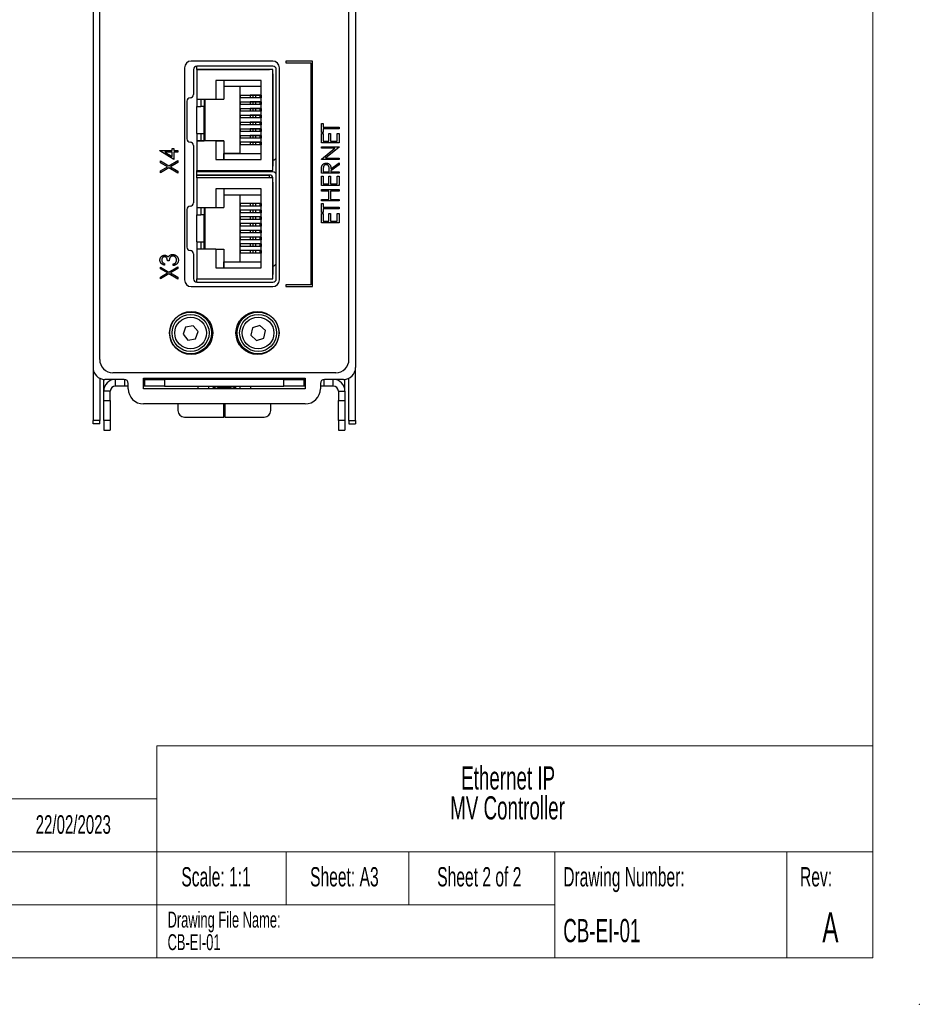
# Paper-space layout 'Sheet2' of a CAD drawing. Header units: millimetres. Extents: x 0 to 420, y 0 to 297.
# Tile 5 of 6: x 284 to 420, y 0 to 148. Entities that reach past the tile are written whole.
import ezdxf

# ---------------------------------------------------------------- set-up
doc = ezdxf.new("R2010")
doc.units = ezdxf.units.MM
doc.header["$PDSIZE"] = -1
doc.styles.add('SLDTEXTSTYLE0', font='TXT', dxfattribs={"width": 0.605})

# ---------------------------------------------------------------- blocks, each defined once
blk = doc.blocks.new('SW_NOTE_0_2')
at = {"color": 0, "linetype": 'Continuous', "lineweight": 0, "char_height": 3.5, "attachment_point": 2, "style": 'SLDTEXTSTYLE0'}
for s, insert in [('Ethernet IP', (9.84, 4.51)), ('MV Controller', (9.75, 0))]:
    blk.add_mtext(s, dxfattribs=dict(at, insert=insert))
blk = doc.blocks.new('SW_NOTE_0_3')
at = {"color": 0, "linetype": 'Continuous', "lineweight": 0, "char_height": 2.4, "attachment_point": 1, "style": 'SLDTEXTSTYLE0'}
for s, insert in [('Drawing File Name:', (0, 3.09)), ('CB-EI-01', (0, -0.31))]:
    blk.add_mtext(s, dxfattribs=dict(at, insert=insert))

psp = doc.layouts.new('Sheet2')

# ---------------------------------------------------------------- linework, layer by layer
at = {"color": 7, "linetype": 'Continuous', "lineweight": 18}
for p, q in [((413, 290), (413, 7)), ((305, 39), (413, 39)), ((305, 39), (305, 7)), ((245, 31), (305, 31)), ((245, 23), (413, 23)), ((324.5, 23), (324.5, 15)), ((343, 23), (343, 15)), ((365, 15), (365, 23)), ((400, 15), (400, 23)), ((245, 15), (365, 15)), ((365, 15), (365, 7)), ((400, 15), (400, 7)), ((7, 7), (413, 7))]:
    psp.add_line(p, q, dxfattribs=at)
at = {"color": 7, "linetype": 'Continuous', "lineweight": 25}
for p, q in [((296.37, 97.25), (296.37, 215.65)), ((333.97, 97.25), (333.97, 215.65)), ((295.37, 185.45), (295.37, 96.05)), ((334.97, 185.45), (334.97, 96.05)), ((309.17, 141.25), (309.17, 109.25)), ((322.47, 142.25), (310.17, 142.25)), ((311, 140.99), (311, 141.49)), ((322.51, 141.49), (311.01, 141.49)), ((323.47, 109.25), (323.47, 141.25)), ((324.47, 142.25), (324.47, 142)), ((328.47, 142.25), (324.47, 142.25)), ((324.47, 142), (328.22, 142)), ((328.22, 142), (328.22, 108.5)), ((328.47, 108.25), (328.47, 142.25)), ((310.51, 140.99), (310.51, 137.22)), ((322, 141), (311, 141)), ((311, 141), (322, 141)), ((311, 141), (312.2, 141)), ((311, 141), (312.2, 141)), ((311, 140.99), (311, 136.52)), ((322.5, 140.99), (311, 140.99)), ((311, 140.99), (311.5, 140.99)), ((311, 140.99), (311.5, 140.99)), ((322.5, 140.99), (311, 140.99)), ((311.5, 140.99), (311.5, 140.99)), ((312.2, 141), (312.2, 141)), ((322.07, 140.99), (322, 141)), ((322, 141), (322, 141)), ((322.07, 140.99), (322, 141)), ((322.5, 125.75), (322.5, 140.99)), ((322.5, 140.99), (322.5, 140.99)), ((322.5, 125.75), (322.5, 140.99)), ((322.5, 140.32), (322.5, 126.42)), ((322.5, 137.32), (322.5, 140.32)), ((322.5, 140.22), (322.5, 138.37)), ((322.5, 139.72), (322.5, 140.22)), ((322.5, 140.22), (322.5, 140.22)), ((322.5, 140.22), (322.5, 139.72)), ((322.5, 126.52), (322.5, 140.22)), ((322.5, 138.87), (322.5, 139.72)), ((322.5, 139.72), (322.5, 127.02)), ((323.01, 109.42), (323.01, 140.99)), ((320.75, 139.34), (313.9, 139.34)), ((313.9, 139.34), (313.9, 136.52)), ((313.9, 139.34), (313.9, 136.52)), ((315.09, 139.34), (315.09, 136.52)), ((315.09, 139.34), (315.09, 138.45)), ((315.09, 138.45), (315.09, 136.52)), ((315.09, 138.45), (320.75, 138.45)), ((317.55, 128.3), (317.55, 138.45)), ((320.75, 127.4), (320.75, 139.34)), ((322.5, 138.37), (322.5, 138.87)), ((322.5, 138.37), (322.5, 138.37)), ((317.55, 137.13), (319.15, 137.13)), ((317.55, 137.13), (317.55, 136.73)), ((319.05, 136.73), (317.55, 136.73)), ((319.05, 137.13), (319.05, 136.73)), ((319.16, 137.13), (319.05, 137.13)), ((319.06, 136.73), (319.05, 136.73)), ((319.46, 137.13), (319.06, 137.13)), ((319.06, 137.13), (319.06, 136.73)), ((319.46, 136.73), (319.06, 136.73)), ((319.15, 137.13), (320.15, 137.13)), ((319.15, 137.13), (319.75, 137.13)), ((319.16, 137.13), (319.7, 137.13)), ((319.53, 137.13), (319.45, 137.13)), ((319.46, 137.13), (319.86, 137.13)), ((319.85, 137.13), (319.46, 137.13)), ((319.46, 137.13), (319.46, 136.73)), ((319.85, 136.73), (319.46, 136.73)), ((320.07, 137.13), (319.53, 137.13)), ((320.55, 137.13), (319.85, 137.13)), ((319.85, 137.13), (319.85, 136.73)), ((320.55, 136.73), (319.85, 136.73)), ((319.86, 137.13), (320.05, 137.13)), ((320.05, 137.13), (320.75, 137.13)), ((320.75, 137.13), (320.55, 137.13)), ((320.55, 137.13), (320.55, 136.73)), ((320.75, 136.73), (320.55, 136.73)), ((320.75, 137.13), (320.75, 137.13)), ((320.75, 137.13), (320.75, 136.73)), ((320.75, 136.73), (320.75, 136.73)), ((322.5, 137.32), (322.5, 137.32)), ((322.5, 137.32), (322.5, 137.21)), ((322.5, 137.21), (322.5, 136.64)), ((322.5, 136.64), (322.5, 136.2)), ((309.51, 136.22), (309.51, 130.52)), ((311, 136.52), (313.9, 136.52)), ((311, 136.52), (311, 135.4)), ((311, 131.34), (311, 135.4)), ((311, 135.4), (311.65, 135.4)), ((311.65, 136.52), (311.65, 135.4)), ((312.15, 135.4), (311.65, 135.4)), ((312.15, 136.52), (312.15, 135.4)), ((312.15, 136.52), (312.15, 135.4)), ((312.15, 135.4), (312.15, 135.4)), ((312.15, 131.34), (312.15, 135.4)), ((312.15, 135.4), (312.15, 131.34)), ((312.25, 136.52), (312.25, 130.22)), ((313.9, 136.52), (313.9, 136.52)), ((313.9, 136.52), (315.09, 136.52)), ((315.09, 136.52), (315.09, 136.52)), ((317.55, 136.11), (319.15, 136.11)), ((317.55, 136.11), (317.55, 135.71)), ((319.05, 135.71), (317.55, 135.71)), ((319.05, 136.11), (319.05, 135.71)), ((319.16, 136.11), (319.05, 136.11)), ((319.06, 135.71), (319.05, 135.71)), ((319.46, 136.11), (319.06, 136.11)), ((319.06, 136.11), (319.06, 135.71)), ((319.46, 135.71), (319.06, 135.71)), ((319.15, 136.11), (320.15, 136.11)), ((319.15, 136.11), (319.75, 136.11)), ((319.16, 136.11), (319.7, 136.11)), ((319.53, 136.11), (319.45, 136.11)), ((319.46, 136.11), (319.86, 136.11)), ((319.85, 136.11), (319.46, 136.11)), ((319.46, 136.11), (319.46, 135.71)), ((319.85, 135.71), (319.46, 135.71)), ((320.07, 136.11), (319.53, 136.11)), ((320.55, 136.11), (319.85, 136.11)), ((319.85, 136.11), (319.85, 135.71)), ((320.55, 135.71), (319.85, 135.71)), ((319.86, 136.11), (320.05, 136.11)), ((320.05, 136.11), (320.75, 136.11)), ((320.75, 136.11), (320.55, 136.11)), ((320.55, 136.11), (320.55, 135.71)), ((320.75, 135.71), (320.55, 135.71)), ((320.75, 136.11), (320.75, 136.11)), ((320.75, 136.11), (320.75, 135.71)), ((320.75, 135.71), (320.75, 135.71)), ((322.5, 136.2), (322.5, 135.63)), ((322.5, 135.63), (322.5, 135.63)), ((322.5, 135.63), (322.5, 135.18)), ((322.5, 135.18), (322.5, 134.61)), ((317.55, 135.1), (319.15, 135.1)), ((317.55, 135.1), (317.55, 134.7)), ((319.05, 134.7), (317.55, 134.7)), ((317.55, 134.08), (319.15, 134.08)), ((317.55, 134.08), (317.55, 133.68)), ((319.05, 133.68), (317.55, 133.68)), ((319.05, 135.1), (319.05, 134.7)), ((319.16, 135.1), (319.05, 135.1)), ((319.06, 134.7), (319.05, 134.7)), ((319.05, 134.08), (319.05, 133.68)), ((319.16, 134.08), (319.05, 134.08)), ((319.06, 133.68), (319.05, 133.68)), ((319.46, 135.1), (319.06, 135.1)), ((319.06, 135.1), (319.06, 134.7)), ((319.46, 134.7), (319.06, 134.7)), ((319.46, 134.08), (319.06, 134.08)), ((319.06, 134.08), (319.06, 133.68)), ((319.46, 133.68), (319.06, 133.68)), ((319.15, 135.1), (320.15, 135.1)), ((319.15, 135.1), (319.75, 135.1)), ((319.15, 134.08), (320.15, 134.08)), ((319.15, 134.08), (319.75, 134.08)), ((319.16, 135.1), (319.7, 135.1)), ((319.16, 134.08), (319.7, 134.08)), ((319.53, 135.1), (319.45, 135.1)), ((319.53, 134.08), (319.45, 134.08)), ((319.46, 135.1), (319.86, 135.1)), ((319.85, 135.1), (319.46, 135.1)), ((319.46, 135.1), (319.46, 134.7)), ((319.85, 134.7), (319.46, 134.7)), ((319.46, 134.08), (319.86, 134.08)), ((319.85, 134.08), (319.46, 134.08)), ((319.46, 134.08), (319.46, 133.68)), ((319.85, 133.68), (319.46, 133.68)), ((320.07, 135.1), (319.53, 135.1)), ((320.07, 134.08), (319.53, 134.08)), ((320.55, 135.1), (319.85, 135.1)), ((319.85, 135.1), (319.85, 134.7)), ((320.55, 134.7), (319.85, 134.7)), ((320.55, 134.08), (319.85, 134.08)), ((319.85, 134.08), (319.85, 133.68)), ((320.55, 133.68), (319.85, 133.68)), ((319.86, 135.1), (320.05, 135.1)), ((319.86, 134.08), (320.05, 134.08)), ((320.05, 135.1), (320.75, 135.1)), ((320.05, 134.08), (320.75, 134.08)), ((320.75, 135.1), (320.55, 135.1)), ((320.55, 135.1), (320.55, 134.7)), ((320.75, 134.7), (320.55, 134.7)), ((320.75, 134.08), (320.55, 134.08)), ((320.55, 134.08), (320.55, 133.68)), ((320.75, 133.68), (320.55, 133.68)), ((320.75, 135.1), (320.75, 135.1)), ((320.75, 135.1), (320.75, 134.7)), ((320.75, 134.7), (320.75, 134.7)), ((320.75, 134.08), (320.75, 134.08)), ((320.75, 134.08), (320.75, 133.68)), ((320.75, 133.68), (320.75, 133.68)), ((322.5, 134.61), (322.5, 134.17)), ((322.5, 134.17), (322.5, 133.6)), ((317.55, 133.06), (319.15, 133.06)), ((317.55, 133.06), (317.55, 132.66)), ((319.05, 132.66), (317.55, 132.66)), ((319.05, 133.06), (319.05, 132.66)), ((319.16, 133.06), (319.05, 133.06)), ((319.06, 132.66), (319.05, 132.66)), ((319.46, 133.06), (319.06, 133.06)), ((319.06, 133.06), (319.06, 132.66)), ((319.46, 132.66), (319.06, 132.66)), ((319.15, 133.06), (320.15, 133.06)), ((319.15, 133.06), (319.75, 133.06)), ((319.16, 133.06), (319.7, 133.06)), ((319.53, 133.06), (319.45, 133.06)), ((319.46, 133.06), (319.86, 133.06)), ((319.85, 133.06), (319.46, 133.06)), ((319.46, 133.06), (319.46, 132.66)), ((319.85, 132.66), (319.46, 132.66)), ((320.07, 133.06), (319.53, 133.06)), ((320.55, 133.06), (319.85, 133.06)), ((319.85, 133.06), (319.85, 132.66)), ((320.55, 132.66), (319.85, 132.66)), ((319.86, 133.06), (320.05, 133.06)), ((320.05, 133.06), (320.75, 133.06)), ((320.75, 133.06), (320.55, 133.06)), ((320.55, 133.06), (320.55, 132.66)), ((320.75, 132.66), (320.55, 132.66)), ((320.75, 133.06), (320.75, 133.06)), ((320.75, 133.06), (320.75, 132.66)), ((320.75, 132.66), (320.75, 132.66)), ((322.5, 133.6), (322.5, 133.15)), ((322.5, 133.15), (322.5, 133.15)), ((322.5, 133.15), (322.5, 132.58)), ((322.5, 132.58), (322.5, 132.13)), ((329.83, 132.83), (330.1, 132.83)), ((329.83, 131.51), (329.83, 132.83)), ((330.1, 132.83), (330.1, 132.29)), ((330.1, 132.29), (332.47, 132.29)), ((332.47, 132.29), (332.47, 132.05)), ((311, 131.34), (311.65, 131.34)), ((311, 131.34), (311, 130.22)), ((311, 131.34), (312.15, 131.34)), ((311.65, 131.34), (311.65, 130.22)), ((311.65, 131.34), (312.15, 131.34)), ((312.15, 131.34), (312.15, 130.22)), ((312.15, 131.34), (312.15, 131.34)), ((312.15, 130.22), (312.15, 131.34)), ((317.55, 132.05), (319.15, 132.05)), ((317.55, 132.05), (317.55, 131.65)), ((319.05, 131.65), (317.55, 131.65)), ((317.55, 131.03), (319.15, 131.03)), ((317.55, 131.03), (317.55, 130.63)), ((319.05, 132.05), (319.05, 131.65)), ((319.16, 132.05), (319.05, 132.05)), ((319.06, 131.65), (319.05, 131.65)), ((319.05, 131.03), (319.05, 130.63)), ((319.16, 131.03), (319.05, 131.03)), ((319.46, 132.05), (319.06, 132.05)), ((319.06, 132.05), (319.06, 131.65)), ((319.46, 131.65), (319.06, 131.65)), ((319.46, 131.03), (319.06, 131.03)), ((319.06, 131.03), (319.06, 130.63)), ((319.15, 132.05), (320.15, 132.05)), ((319.15, 132.05), (319.75, 132.05)), ((319.15, 131.03), (320.15, 131.03)), ((319.15, 131.03), (319.75, 131.03)), ((319.16, 132.05), (319.7, 132.05)), ((319.16, 131.03), (319.7, 131.03)), ((319.53, 132.05), (319.45, 132.05)), ((319.53, 131.03), (319.45, 131.03)), ((319.46, 132.05), (319.86, 132.05)), ((319.85, 132.05), (319.46, 132.05)), ((319.46, 132.05), (319.46, 131.65)), ((319.85, 131.65), (319.46, 131.65)), ((319.46, 131.03), (319.86, 131.03)), ((319.85, 131.03), (319.46, 131.03)), ((319.46, 131.03), (319.46, 130.63)), ((320.07, 132.05), (319.53, 132.05)), ((320.07, 131.03), (319.53, 131.03)), ((320.55, 132.05), (319.85, 132.05)), ((319.85, 132.05), (319.85, 131.65)), ((320.55, 131.65), (319.85, 131.65)), ((320.55, 131.03), (319.85, 131.03)), ((319.85, 131.03), (319.85, 130.63)), ((319.86, 132.05), (320.05, 132.05)), ((319.86, 131.03), (320.05, 131.03)), ((320.05, 132.05), (320.75, 132.05)), ((320.05, 131.03), (320.75, 131.03)), ((320.75, 132.05), (320.55, 132.05)), ((320.55, 132.05), (320.55, 131.65)), ((320.75, 131.65), (320.55, 131.65)), ((320.75, 131.03), (320.55, 131.03)), ((320.55, 131.03), (320.55, 130.63)), ((320.75, 132.05), (320.75, 132.05)), ((320.75, 132.05), (320.75, 131.65)), ((320.75, 131.65), (320.75, 131.65)), ((320.75, 131.03), (320.75, 131.03)), ((320.75, 131.03), (320.75, 130.63)), ((322.5, 132.13), (322.5, 131.56)), ((322.5, 131.56), (322.5, 131.12)), ((322.5, 131.12), (322.5, 130.55)), ((330.1, 131.51), (329.83, 131.51)), ((329.83, 129.95), (329.83, 131.34)), ((329.83, 131.34), (330.1, 131.34)), ((332.47, 132.05), (330.1, 132.05)), ((330.1, 132.05), (330.1, 131.51)), ((330.1, 131.34), (330.1, 130.19)), ((330.91, 131.34), (331.18, 131.34)), ((330.91, 130.19), (330.91, 131.34)), ((331.18, 131.34), (331.18, 130.19)), ((332.2, 131.34), (332.47, 131.34)), ((332.2, 130.19), (332.2, 131.34)), ((332.47, 131.34), (332.47, 129.95)), ((310.51, 129.52), (310.51, 120.89)), ((311, 130.22), (311, 125.75)), ((313.9, 130.22), (311, 130.22)), ((311, 130.22), (311.65, 130.22)), ((311, 130.22), (312.15, 130.22)), ((312.15, 130.22), (311.65, 130.22)), ((312.15, 130.22), (312.15, 130.22)), ((312.15, 130.22), (312.15, 130.22)), ((315.09, 130.22), (312.15, 130.22)), ((313.9, 130.22), (313.9, 127.4)), ((313.9, 130.22), (313.9, 127.4)), ((313.9, 130.22), (313.9, 130.22)), ((313.9, 130.22), (315.09, 130.22)), ((315.09, 130.22), (315.09, 130.22)), ((315.09, 130.22), (315.09, 127.4)), ((315.09, 130.22), (315.09, 128.3)), ((319.05, 130.63), (317.55, 130.63)), ((319.15, 130.02), (317.55, 130.02)), ((317.55, 130.02), (317.55, 129.62)), ((319.05, 129.62), (317.55, 129.62)), ((319.06, 130.63), (319.05, 130.63)), ((319.05, 130.02), (319.05, 129.62)), ((319.16, 130.02), (319.05, 130.02)), ((319.06, 129.62), (319.05, 129.62)), ((319.46, 130.63), (319.06, 130.63)), ((319.46, 130.02), (319.06, 130.02)), ((319.06, 130.02), (319.06, 129.62)), ((319.46, 129.62), (319.06, 129.62)), ((319.15, 130.02), (319.75, 130.02)), ((319.15, 130.02), (320.15, 130.02)), ((319.16, 130.02), (319.7, 130.02)), ((319.53, 130.02), (319.45, 130.02)), ((319.85, 130.63), (319.46, 130.63)), ((319.85, 130.02), (319.46, 130.02)), ((319.46, 130.02), (319.86, 130.02)), ((319.46, 130.02), (319.46, 129.62)), ((319.85, 129.62), (319.46, 129.62)), ((320.07, 130.02), (319.53, 130.02)), ((320.55, 130.63), (319.85, 130.63)), ((320.55, 130.02), (319.85, 130.02)), ((319.85, 130.02), (319.85, 129.62)), ((320.55, 129.62), (319.85, 129.62)), ((319.86, 130.02), (320.05, 130.02)), ((320.05, 130.02), (320.75, 130.02)), ((320.75, 130.02), (320.55, 130.02)), ((320.55, 130.02), (320.55, 129.62)), ((320.75, 129.62), (320.55, 129.62)), ((320.75, 130.63), (320.75, 130.63)), ((320.75, 130.02), (320.75, 130.02)), ((320.75, 130.02), (320.75, 129.62)), ((320.75, 129.62), (320.75, 129.62)), ((322.5, 130.55), (322.5, 130.1)), ((322.5, 130.1), (322.5, 129.53)), ((322.5, 129.53), (322.5, 129.42)), ((322.5, 129.42), (322.5, 129.42)), ((322.5, 126.42), (322.5, 129.42)), ((332.47, 129.95), (329.83, 129.95)), ((329.83, 129.1), (329.83, 129.34)), ((329.83, 129.34), (332.47, 129.34)), ((330.1, 130.19), (330.91, 130.19)), ((332.47, 129.28), (330.45, 127.64)), ((331.18, 130.19), (332.2, 130.19)), ((332.47, 129.34), (332.47, 129.28)), ((305.46, 128.73), (305.46, 128.78)), ((305.46, 128.78), (307.29, 128.78)), ((307.56, 127.42), (305.46, 128.73)), ((307.29, 128.54), (306.22, 128.54)), ((306.22, 128.54), (307.29, 127.88)), ((307.29, 128.78), (307.29, 129.08)), ((307.29, 129.08), (307.56, 129.08)), ((307.29, 127.88), (307.29, 128.54)), ((307.56, 129.08), (307.56, 128.78)), ((307.56, 128.78), (308.17, 128.78)), ((308.17, 128.54), (307.56, 128.54)), ((307.56, 128.54), (307.56, 127.42)), ((308.17, 128.78), (308.17, 128.54)), ((315.09, 127.4), (315.09, 128.3)), ((317.55, 128.3), (315.09, 128.3)), ((315.09, 128.3), (320.75, 128.3)), ((317.55, 128.3), (320.75, 128.3)), ((322.5, 128.37), (322.5, 126.52)), ((322.5, 127.87), (322.5, 128.37)), ((322.5, 128.37), (322.5, 128.37)), ((322.5, 127.02), (322.5, 127.87)), ((331.86, 129.1), (329.83, 129.1)), ((329.83, 127.46), (331.86, 129.1)), ((305.53, 126.92), (305.53, 127.2)), ((305.53, 127.2), (306.82, 126.44)), ((306.58, 126.3), (305.53, 126.92)), ((305.53, 125.68), (306.58, 126.3)), ((306.82, 126.44), (308.17, 127.24)), ((308.17, 126.96), (307.06, 126.3)), ((307.06, 126.3), (308.17, 125.65)), ((308.17, 127.24), (308.17, 126.96)), ((313.9, 127.4), (320.75, 127.4)), ((313.9, 127.4), (313.9, 127.4)), ((313.9, 127.4), (315.09, 127.4)), ((315.09, 127.4), (315.09, 127.4)), ((315.09, 127.4), (320.75, 127.4)), ((322.5, 127.3), (322.51, 127.3)), ((322.5, 126.52), (322.5, 127.02)), ((322.5, 127.02), (322.5, 126.52)), ((322.5, 126.52), (322.5, 126.52)), ((329.83, 127.41), (329.83, 127.46)), ((332.47, 127.41), (329.83, 127.41)), ((330.45, 127.64), (332.47, 127.64)), ((331.25, 126.02), (332.47, 126.9)), ((332.47, 126.6), (331.25, 125.72)), ((332.47, 127.64), (332.47, 127.41)), ((332.47, 126.9), (332.47, 126.6)), ((306.82, 126.16), (305.53, 125.4)), ((305.53, 125.4), (305.53, 125.68)), ((308.17, 125.37), (306.82, 126.16)), ((308.17, 125.65), (308.17, 125.37)), ((311, 124.66), (311, 125.75)), ((311, 125.75), (322.5, 125.75)), ((322, 125.06), (311, 125.06)), ((311, 125.06), (322, 125.06)), ((311, 125.06), (312.2, 125.06)), ((311, 125.06), (312.2, 125.06)), ((322.51, 125.56), (311.01, 125.56)), ((312.2, 125.06), (312.2, 125.06)), ((322, 125.06), (322, 125.06)), ((322.45, 124.78), (322.45, 124.78)), ((322.5, 125.75), (322.5, 125.75)), ((329.83, 125.34), (329.83, 125.82)), ((332.47, 125.34), (329.83, 125.34)), ((329.83, 124.9), (330.1, 124.9)), ((329.83, 123.5), (329.83, 124.9)), ((330.1, 126.01), (330.1, 125.57)), ((330.1, 125.57), (330.98, 125.57)), ((330.1, 124.9), (330.1, 123.74)), ((330.91, 123.74), (330.91, 124.9)), ((330.91, 124.9), (331.18, 124.9)), ((330.98, 125.57), (330.98, 126)), ((331.18, 124.9), (331.18, 123.74)), ((331.25, 125.72), (331.25, 125.57)), ((331.25, 125.57), (332.47, 125.57)), ((332.2, 124.9), (332.47, 124.9)), ((332.2, 123.74), (332.2, 124.9)), ((332.47, 125.57), (332.47, 125.34)), ((332.47, 124.9), (332.47, 123.5)), ((311, 124.66), (311, 120.19)), ((322.5, 124.66), (311, 124.66)), ((322.5, 109.42), (322.5, 124.66)), ((322.5, 124.66), (322.5, 124.66)), ((322.5, 109.42), (322.5, 124.66)), ((322.5, 123.99), (322.5, 110.09)), ((322.5, 120.99), (322.5, 123.99)), ((322.5, 123.89), (322.5, 122.04)), ((322.5, 123.39), (322.5, 123.89)), ((322.5, 123.89), (322.5, 123.89)), ((322.5, 123.89), (322.5, 123.39)), ((322.5, 110.19), (322.5, 123.89)), ((322.5, 122.54), (322.5, 123.39)), ((322.5, 123.39), (322.5, 110.69)), ((332.47, 123.5), (329.83, 123.5)), ((330.1, 123.74), (330.91, 123.74)), ((331.18, 123.74), (332.2, 123.74)), ((320.75, 123.01), (313.9, 123.01)), ((313.9, 123.01), (313.9, 120.19)), ((313.9, 123.01), (313.9, 120.19)), ((313.9, 123.01), (313.9, 123.01)), ((315.09, 123.01), (315.09, 122.11)), ((315.09, 123.01), (315.09, 120.19)), ((315.09, 122.11), (315.09, 120.19)), ((315.09, 122.11), (320.75, 122.11)), ((317.55, 111.96), (317.55, 122.11)), ((320.75, 111.07), (320.75, 123.01)), ((322.5, 122.04), (322.5, 122.54)), ((322.5, 122.04), (322.5, 122.04)), ((329.83, 122.89), (332.47, 122.89)), ((329.83, 122.66), (329.83, 122.89)), ((330.91, 122.66), (329.83, 122.66)), ((330.91, 121.4), (330.91, 122.66)), ((332.47, 122.66), (331.18, 122.66)), ((331.18, 122.66), (331.18, 121.4)), ((332.47, 122.89), (332.47, 122.66)), ((317.55, 120.79), (317.55, 120.39)), ((319.05, 120.79), (317.55, 120.79)), ((319.05, 120.39), (317.55, 120.39)), ((319.05, 120.79), (319.05, 120.39)), ((319.06, 120.79), (319.05, 120.79)), ((319.06, 120.39), (319.05, 120.39)), ((319.06, 120.79), (319.06, 120.39)), ((319.46, 120.79), (319.06, 120.79)), ((319.46, 120.39), (319.06, 120.39)), ((319.46, 120.79), (319.46, 120.39)), ((319.85, 120.79), (319.46, 120.79)), ((319.85, 120.39), (319.46, 120.39)), ((319.85, 120.79), (319.85, 120.39)), ((320.55, 120.79), (319.85, 120.79)), ((320.55, 120.39), (319.85, 120.39)), ((320.55, 120.79), (320.55, 120.39)), ((320.75, 120.79), (320.55, 120.79)), ((320.75, 120.39), (320.55, 120.39)), ((320.75, 120.79), (320.75, 120.39)), ((320.75, 120.79), (320.75, 120.79)), ((320.75, 120.39), (320.75, 120.39)), ((322.5, 120.99), (322.5, 120.99)), ((322.5, 120.99), (322.5, 120.88)), ((322.5, 120.88), (322.5, 120.31)), ((322.5, 120.31), (322.5, 119.86)), ((329.83, 121.16), (329.83, 121.4)), ((329.83, 121.4), (330.91, 121.4)), ((332.47, 121.16), (329.83, 121.16)), ((329.83, 120.76), (330.1, 120.76)), ((329.83, 119.43), (329.83, 120.76)), ((330.1, 120.76), (330.1, 120.21)), ((331.18, 121.4), (332.47, 121.4)), ((332.47, 121.4), (332.47, 121.16)), ((309.51, 119.89), (309.51, 114.19)), ((311, 120.19), (313.9, 120.19)), ((311, 120.19), (311, 119.07)), ((311, 115.01), (311, 119.07)), ((311, 119.07), (311.65, 119.07)), ((311.65, 120.19), (311.65, 119.07)), ((312.15, 119.07), (311.65, 119.07)), ((312.15, 120.19), (312.15, 119.07)), ((312.15, 120.19), (312.15, 119.07)), ((312.15, 119.07), (312.15, 119.07)), ((312.15, 115.01), (312.15, 119.07)), ((312.15, 119.07), (312.15, 115.01)), ((312.25, 120.19), (312.25, 113.89)), ((313.9, 120.19), (313.9, 120.19)), ((313.9, 120.19), (315.09, 120.19)), ((315.09, 120.19), (315.09, 120.19)), ((317.55, 119.78), (317.55, 119.38)), ((319.05, 119.78), (317.55, 119.78)), ((319.05, 119.38), (317.55, 119.38)), ((319.05, 119.78), (319.05, 119.38)), ((319.06, 119.78), (319.05, 119.78)), ((319.06, 119.38), (319.05, 119.38)), ((319.06, 119.78), (319.06, 119.38)), ((319.46, 119.78), (319.06, 119.78)), ((319.46, 119.38), (319.06, 119.38)), ((319.46, 119.78), (319.46, 119.38)), ((319.85, 119.78), (319.46, 119.78)), ((319.85, 119.38), (319.46, 119.38)), ((319.85, 119.78), (319.85, 119.38)), ((320.55, 119.78), (319.85, 119.78)), ((320.55, 119.38), (319.85, 119.38)), ((320.55, 119.78), (320.55, 119.38)), ((320.75, 119.78), (320.55, 119.78)), ((320.75, 119.38), (320.55, 119.38)), ((320.75, 119.78), (320.75, 119.38)), ((320.75, 119.78), (320.75, 119.78)), ((320.75, 119.38), (320.75, 119.38)), ((322.5, 119.86), (322.5, 119.29)), ((322.5, 119.29), (322.5, 118.85)), ((322.5, 118.85), (322.5, 118.28)), ((330.1, 119.43), (329.83, 119.43)), ((329.83, 117.87), (329.83, 119.26)), ((329.83, 119.26), (330.1, 119.26)), ((330.1, 120.21), (332.47, 120.21)), ((330.1, 119.98), (330.1, 119.43)), ((332.47, 119.98), (330.1, 119.98)), ((330.1, 119.26), (330.1, 118.11)), ((330.91, 118.11), (330.91, 119.26)), ((330.91, 119.26), (331.18, 119.26)), ((331.18, 119.26), (331.18, 118.11)), ((332.2, 118.11), (332.2, 119.26)), ((332.2, 119.26), (332.47, 119.26)), ((332.47, 120.21), (332.47, 119.98)), ((332.47, 119.26), (332.47, 117.87)), ((317.55, 118.76), (317.55, 118.36)), ((319.05, 118.76), (317.55, 118.76)), ((319.05, 118.36), (317.55, 118.36)), ((317.55, 117.75), (317.55, 117.35)), ((319.05, 117.75), (317.55, 117.75)), ((319.05, 117.35), (317.55, 117.35)), ((319.05, 118.76), (319.05, 118.36)), ((319.06, 118.76), (319.05, 118.76)), ((319.06, 118.36), (319.05, 118.36)), ((319.05, 117.75), (319.05, 117.35)), ((319.06, 117.75), (319.05, 117.75)), ((319.06, 117.35), (319.05, 117.35)), ((319.06, 118.76), (319.06, 118.36)), ((319.46, 118.76), (319.06, 118.76)), ((319.46, 118.36), (319.06, 118.36)), ((319.06, 117.75), (319.06, 117.35)), ((319.46, 117.75), (319.06, 117.75)), ((319.46, 117.35), (319.06, 117.35)), ((319.46, 118.76), (319.46, 118.36)), ((319.85, 118.76), (319.46, 118.76)), ((319.85, 118.36), (319.46, 118.36)), ((319.46, 117.75), (319.46, 117.35)), ((319.85, 117.75), (319.46, 117.75)), ((319.85, 117.35), (319.46, 117.35)), ((319.85, 118.76), (319.85, 118.36)), ((320.55, 118.76), (319.85, 118.76)), ((320.55, 118.36), (319.85, 118.36)), ((319.85, 117.75), (319.85, 117.35)), ((320.55, 117.75), (319.85, 117.75)), ((320.55, 117.35), (319.85, 117.35)), ((320.55, 118.76), (320.55, 118.36)), ((320.75, 118.76), (320.55, 118.76)), ((320.75, 118.36), (320.55, 118.36)), ((320.55, 117.75), (320.55, 117.35)), ((320.75, 117.75), (320.55, 117.75)), ((320.75, 117.35), (320.55, 117.35)), ((320.75, 118.76), (320.75, 118.36)), ((320.75, 118.76), (320.75, 118.76)), ((320.75, 118.36), (320.75, 118.36)), ((320.75, 117.75), (320.75, 117.35)), ((320.75, 117.75), (320.75, 117.75)), ((320.75, 117.35), (320.75, 117.35)), ((322.5, 118.28), (322.5, 117.83)), ((322.5, 117.83), (322.5, 117.26)), ((332.47, 117.87), (329.83, 117.87)), ((330.1, 118.11), (330.91, 118.11)), ((331.18, 118.11), (332.2, 118.11)), ((317.55, 116.73), (317.55, 116.33)), ((319.05, 116.73), (317.55, 116.73)), ((319.05, 116.33), (317.55, 116.33)), ((319.05, 116.73), (319.05, 116.33)), ((319.06, 116.73), (319.05, 116.73)), ((319.06, 116.33), (319.05, 116.33)), ((319.06, 116.73), (319.06, 116.33)), ((319.46, 116.73), (319.06, 116.73)), ((319.46, 116.33), (319.06, 116.33)), ((319.46, 116.73), (319.46, 116.33)), ((319.85, 116.73), (319.46, 116.73)), ((319.85, 116.33), (319.46, 116.33)), ((319.85, 116.73), (319.85, 116.33)), ((320.55, 116.73), (319.85, 116.73)), ((320.55, 116.33), (319.85, 116.33)), ((320.55, 116.73), (320.55, 116.33)), ((320.75, 116.73), (320.55, 116.73)), ((320.75, 116.33), (320.55, 116.33)), ((320.75, 116.73), (320.75, 116.33)), ((320.75, 116.73), (320.75, 116.73)), ((320.75, 116.33), (320.75, 116.33)), ((322.5, 117.26), (322.5, 116.81)), ((322.5, 116.81), (322.5, 116.24)), ((322.5, 116.24), (322.5, 115.8)), ((311, 115.01), (311.65, 115.01)), ((311, 115.01), (311, 113.89)), ((311.65, 115.01), (311.65, 113.89)), ((311.65, 115.01), (312.15, 115.01)), ((312.15, 115.01), (312.15, 113.89)), ((312.15, 113.89), (312.15, 115.01)), ((312.15, 115.01), (312.15, 115.01)), ((317.55, 115.71), (317.55, 115.31)), ((319.05, 115.71), (317.55, 115.71)), ((319.05, 115.31), (317.55, 115.31)), ((317.55, 114.7), (317.55, 114.3)), ((319.05, 114.7), (317.55, 114.7)), ((319.05, 115.71), (319.05, 115.31)), ((319.06, 115.71), (319.05, 115.71)), ((319.06, 115.31), (319.05, 115.31)), ((319.05, 114.7), (319.05, 114.3)), ((319.06, 114.7), (319.05, 114.7)), ((319.06, 115.71), (319.06, 115.31)), ((319.46, 115.71), (319.06, 115.71)), ((319.46, 115.31), (319.06, 115.31)), ((319.06, 114.7), (319.06, 114.3)), ((319.46, 114.7), (319.06, 114.7)), ((319.46, 115.71), (319.46, 115.31)), ((319.85, 115.71), (319.46, 115.71)), ((319.85, 115.31), (319.46, 115.31)), ((319.46, 114.7), (319.46, 114.3)), ((319.85, 114.7), (319.46, 114.7)), ((319.85, 115.71), (319.85, 115.31)), ((320.55, 115.71), (319.85, 115.71)), ((320.55, 115.31), (319.85, 115.31)), ((319.85, 114.7), (319.85, 114.3)), ((320.55, 114.7), (319.85, 114.7)), ((320.55, 115.71), (320.55, 115.31)), ((320.75, 115.71), (320.55, 115.71)), ((320.75, 115.31), (320.55, 115.31)), ((320.55, 114.7), (320.55, 114.3)), ((320.75, 114.7), (320.55, 114.7)), ((320.75, 115.71), (320.75, 115.31)), ((320.75, 115.71), (320.75, 115.71)), ((320.75, 115.31), (320.75, 115.31)), ((320.75, 114.7), (320.75, 114.3)), ((320.75, 114.7), (320.75, 114.7)), ((322.5, 115.8), (322.5, 115.23)), ((322.5, 115.23), (322.5, 114.78)), ((322.5, 114.78), (322.5, 114.21)), ((310.51, 113.19), (310.51, 109.42)), ((311, 113.89), (311, 109.42)), ((313.9, 113.89), (311, 113.89)), ((313.9, 113.89), (313.9, 111.07)), ((313.9, 113.89), (313.9, 111.07)), ((313.9, 113.89), (313.9, 113.89)), ((313.9, 113.89), (315.09, 113.89)), ((315.09, 113.89), (315.09, 111.07)), ((315.09, 113.89), (315.09, 111.96)), ((315.09, 113.89), (315.09, 113.89)), ((319.05, 114.3), (317.55, 114.3)), ((317.55, 113.68), (317.55, 113.28)), ((319.05, 113.68), (317.55, 113.68)), ((319.05, 113.28), (317.55, 113.28)), ((319.06, 114.3), (319.05, 114.3)), ((319.05, 113.68), (319.05, 113.28)), ((319.06, 113.68), (319.05, 113.68)), ((319.06, 113.28), (319.05, 113.28)), ((319.46, 114.3), (319.06, 114.3)), ((319.06, 113.68), (319.06, 113.28)), ((319.46, 113.68), (319.06, 113.68)), ((319.46, 113.28), (319.06, 113.28)), ((319.85, 114.3), (319.46, 114.3)), ((319.46, 113.68), (319.46, 113.28)), ((319.85, 113.68), (319.46, 113.68)), ((319.85, 113.28), (319.46, 113.28)), ((320.55, 114.3), (319.85, 114.3)), ((319.85, 113.68), (319.85, 113.28)), ((320.55, 113.68), (319.85, 113.68)), ((320.55, 113.28), (319.85, 113.28)), ((320.75, 114.3), (320.55, 114.3)), ((320.55, 113.68), (320.55, 113.28)), ((320.75, 113.68), (320.55, 113.68)), ((320.75, 113.28), (320.55, 113.28)), ((320.75, 114.3), (320.75, 114.3)), ((320.75, 113.68), (320.75, 113.28)), ((320.75, 113.68), (320.75, 113.68)), ((320.75, 113.28), (320.75, 113.28)), ((322.5, 114.21), (322.5, 113.77)), ((322.5, 113.77), (322.5, 113.2)), ((322.5, 113.2), (322.5, 113.09)), ((322.5, 113.09), (322.5, 113.09)), ((322.5, 110.09), (322.5, 113.09)), ((306.14, 111.73), (306.14, 111.49)), ((306.85, 112.13), (306.58, 112.13)), ((307.46, 111.42), (307.46, 111.66)), ((315.09, 111.07), (315.09, 111.96)), ((315.09, 111.96), (320.75, 111.96)), ((322.5, 112.04), (322.5, 110.19)), ((322.5, 111.54), (322.5, 112.04)), ((322.5, 112.04), (322.5, 112.04)), ((322.5, 110.69), (322.5, 111.54)), ((305.53, 110.92), (305.53, 111.2)), ((305.53, 111.2), (306.82, 110.44)), ((306.58, 110.3), (305.53, 110.92)), ((305.53, 109.68), (306.58, 110.3)), ((306.82, 110.16), (305.53, 109.4)), ((306.82, 110.44), (308.17, 111.24)), ((308.17, 109.37), (306.82, 110.16)), ((308.17, 110.96), (307.06, 110.3)), ((307.06, 110.3), (308.17, 109.65)), ((308.17, 111.24), (308.17, 110.96)), ((313.9, 111.07), (320.75, 111.07)), ((313.9, 111.07), (313.9, 111.07)), ((322.5, 111.36), (322.51, 111.36)), ((322.5, 110.19), (322.5, 110.69)), ((322.5, 110.69), (322.5, 110.19)), ((322.5, 110.19), (322.5, 110.19)), ((305.53, 109.4), (305.53, 109.68)), ((308.17, 109.65), (308.17, 109.37)), ((311, 108.92), (311, 109.42)), ((311, 109.42), (322.5, 109.42)), ((311.01, 108.92), (322.51, 108.92)), ((322.5, 109.42), (322.5, 109.42)), ((324.47, 108.5), (324.47, 108.25)), ((328.22, 108.5), (324.47, 108.5)), ((310.17, 108.25), (322.47, 108.25)), ((324.47, 108.25), (328.47, 108.25)), ((309.33, 102.14), (308.94, 101.05)), ((308.94, 101.05), (309.68, 100.17)), ((310.47, 102.34), (309.33, 102.14)), ((311.21, 101.45), (310.47, 102.34)), ((310.82, 100.37), (311.21, 101.45)), ((319.42, 102.03), (319.17, 100.9)), ((320.52, 102.38), (319.42, 102.03)), ((321.37, 101.6), (320.52, 102.38)), ((321.12, 100.47), (321.37, 101.6)), ((309.68, 100.17), (310.82, 100.37)), ((319.17, 100.9), (320.02, 100.12)), ((320.02, 100.12), (321.12, 100.47)), ((295.38, 95.93), (295.38, 88.05)), ((331.97, 95.25), (298.37, 95.25)), ((334.97, 88.05), (334.97, 95.93)), ((296.38, 94.44), (296.38, 88.05)), ((296.97, 94.25), (297.17, 94.25)), ((296.97, 92.45), (296.97, 94.25)), ((300.07, 94.25), (297.17, 94.25)), ((297.97, 94.06), (297.97, 94.25)), ((298.77, 93.25), (298.77, 94.25)), ((300.67, 92.85), (300.67, 93.65)), ((302.97, 94.45), (327.37, 94.45)), ((302.97, 92.85), (302.97, 94.45)), ((303.17, 94.25), (302.97, 94.25)), ((303.17, 93.25), (303.17, 94.25)), ((303.17, 94.25), (306.17, 94.25)), ((304.08, 94.45), (304.08, 94.25)), ((305.08, 94.25), (305.08, 94.45)), ((306.17, 94.25), (306.17, 93.25)), ((324.17, 94.25), (306.17, 94.25)), ((315.08, 94.45), (315.08, 94.25)), ((315.27, 94.25), (315.27, 94.45)), ((324.17, 93.25), (324.17, 94.25)), ((324.17, 94.25), (327.17, 94.25)), ((325.27, 94.45), (325.27, 94.25)), ((326.27, 94.45), (326.27, 94.25)), ((327.17, 94.25), (327.17, 93.25)), ((327.17, 94.25), (327.37, 94.25)), ((327.37, 94.45), (327.37, 92.85)), ((329.67, 93.65), (329.67, 92.85)), ((333.17, 94.25), (330.27, 94.25)), ((331.57, 93.25), (331.57, 94.25)), ((332.37, 94.06), (332.37, 94.25)), ((333.17, 94.25), (333.37, 94.25)), ((333.37, 92.45), (333.37, 94.25)), ((333.97, 88.05), (333.97, 94.44)), ((297.97, 92.45), (296.97, 92.45)), ((296.97, 91.05), (296.97, 92.45)), ((297.97, 91.05), (297.97, 92.45)), ((300.17, 93.25), (298.77, 93.25)), ((300.67, 93.25), (300.17, 93.25)), ((303.17, 93.25), (302.97, 93.25)), ((327.37, 92.85), (302.97, 92.85)), ((306.17, 93.25), (303.17, 93.25)), ((306.17, 93.25), (324.17, 93.25)), ((311.17, 93.25), (311.17, 92.85)), ((313.62, 93.09), (313.62, 93.25)), ((315.08, 92.96), (314.12, 92.96)), ((315.08, 93.25), (315.08, 92.96)), ((315.08, 92.85), (315.08, 92.96)), ((315.27, 92.96), (315.27, 93.25)), ((316.22, 92.96), (315.27, 92.96)), ((315.27, 92.96), (315.27, 92.85)), ((316.72, 93.25), (316.72, 93.09)), ((319.17, 92.85), (319.17, 93.25)), ((327.17, 93.25), (324.17, 93.25)), ((327.37, 93.25), (327.17, 93.25)), ((330.17, 93.25), (329.67, 93.25)), ((331.57, 93.25), (330.17, 93.25)), ((332.37, 92.45), (333.37, 92.45)), ((332.37, 92.45), (332.37, 91.05)), ((333.37, 92.45), (333.37, 91.05)), ((296.97, 91.05), (297.97, 91.05)), ((296.97, 88.06), (296.97, 91.05)), ((297.97, 91.05), (297.97, 88.06)), ((332.37, 91.05), (333.37, 91.05)), ((332.37, 88.06), (332.37, 91.05)), ((333.37, 91.05), (333.37, 88.06)), ((327.37, 90.55), (302.97, 90.55)), ((308.17, 90.55), (308.17, 89.55)), ((315.08, 88.55), (315.08, 90.55)), ((315.27, 90.55), (315.27, 88.55)), ((322.17, 89.55), (322.17, 90.55)), ((296.38, 88.05), (295.38, 88.05)), ((295.38, 87.55), (295.38, 88.05)), ((296.38, 87.55), (296.38, 88.05)), ((297.97, 88.06), (296.97, 88.06)), ((296.97, 88.06), (296.97, 86.58)), ((297.97, 88.06), (297.97, 86.58)), ((309.17, 88.55), (315.08, 88.55)), ((315.27, 88.55), (321.17, 88.55)), ((333.37, 88.06), (332.37, 88.06)), ((332.37, 88.06), (332.37, 86.58)), ((333.37, 88.06), (333.37, 86.58)), ((333.97, 88.05), (334.97, 88.05)), ((333.97, 88.05), (333.97, 87.55)), ((334.97, 88.05), (334.97, 87.55)), ((296.38, 87.55), (295.38, 87.55)), ((296.97, 86.58), (297.97, 86.58)), ((296.97, 86.58), (297.97, 86.58)), ((296.97, 86.58), (296.97, 86.58)), ((297.97, 86.58), (297.97, 86.58)), ((332.37, 86.58), (333.37, 86.58)), ((332.37, 86.58), (333.37, 86.58)), ((332.37, 86.58), (332.37, 86.58)), ((333.37, 86.58), (333.37, 86.58)), ((333.97, 87.55), (334.97, 87.55))]:
    psp.add_line(p, q, dxfattribs=at)
at = {"color": 8, "linetype": 'Continuous', "lineweight": 25}
for p, q in [((322, 140.99), (322, 141)), ((322, 124.66), (322, 125.06)), ((300.17, 93.25), (300.17, 94.24)), ((303.58, 94.45), (303.58, 94.25)), ((326.77, 94.45), (326.77, 94.25)), ((330.17, 94.24), (330.17, 93.25))]:
    psp.add_line(p, q, dxfattribs=at)
at = {"color": 7, "linetype": 'Continuous', "lineweight": 25, "flags": 128}
psp.add_lwpolyline([(320.75, 130.63), (320.74, 130.63), (320.72, 130.63), (320.7, 130.63), (320.68, 130.63), (320.65, 130.63), (320.62, 130.63), (320.59, 130.63), (320.55, 130.63)], dxfattribs=at)
at = {"color": 7, "linetype": 'Continuous', "lineweight": 25}
for centre, radius in [((310.17, 101.25), 3.25), ((310.08, 101.25), 3.15), ((310.08, 101.25), 2.79), ((320.17, 101.25), 3.25), ((320.26, 101.25), 3.15), ((320.27, 101.25), 2.79), ((310.08, 101.25), 2.39), ((320.27, 101.25), 2.39)]:
    psp.add_circle(centre, radius, dxfattribs=at)
for centre, radius, start, end in [((310.17, 141.25), 1, 90, 180), ((311.01, 140.99), 0.5, 90, 180), ((322.47, 141.25), 1, 360, 90), ((322.51, 140.99), 0.5, 0, 90), ((310.01, 136.22), 0.5, 90, 180), ((310.01, 137.22), 0.5, 270, 0), ((310.01, 130.52), 0.5, 180, 270), ((310.01, 129.52), 0.5, 0, 90), ((322.51, 127.8), 0.5, 270, 0), ((322, 124.56), 0.5, 10.9615, 90), ((322, 124.56), 0.5, 26.5651, 90), ((322.51, 125.06), 0.5, 0, 90), ((310.01, 119.89), 0.5, 90, 180), ((310.01, 120.89), 0.5, 270, 0), ((310.01, 114.19), 0.5, 180, 270), ((310.01, 113.19), 0.5, 0, 90), ((322.51, 111.86), 0.5, 270, 0), ((310.17, 109.25), 1, 180, 270), ((311.01, 109.42), 0.5, 180, 270), ((322.47, 109.25), 1, 270, 0), ((322.51, 109.42), 0.5, 270, 0), ((298.37, 97.25), 2, 180, 270), ((331.97, 97.25), 2, 270, 0), ((297.17, 96.05), 1.8, 180, 270), ((333.17, 96.05), 1.8, 270, 0), ((298.77, 92.45), 1.8, 90, 180), ((300.07, 93.65), 0.6, 0, 90), ((330.27, 93.65), 0.6, 90, 180), ((331.57, 92.45), 1.8, 0, 90), ((298.77, 92.45), 0.8, 90, 180), ((302.97, 92.85), 2.3, 180, 270), ((314.01, 93.54), 0.592, 229.6093, 281.3691), ((316.34, 93.54), 0.592, 258.6309, 310.3907), ((327.37, 92.85), 2.3, 270, 0), ((331.57, 92.45), 0.8, 0, 90), ((309.17, 89.55), 1, 180, 270), ((321.17, 89.55), 1, 270, 0)]:
    psp.add_arc(centre, radius, start, end, dxfattribs=at)
for points, knots in [([(329.83, 125.82), (329.83, 125.85), (329.83, 125.92), (329.83, 126.01), (329.83, 126.09), (329.83, 126.16), (329.84, 126.23), (329.85, 126.28), (329.85, 126.33), (329.86, 126.36), (329.86, 126.37)], [0, 0, 0, 0, 0.176242, 0.33814, 0.484799, 0.617149, 0.734395, 0.837422, 0.92561, 1, 1, 1, 1]), ([(329.86, 126.37), (329.87, 126.39), (329.88, 126.43), (329.9, 126.48), (329.92, 126.53), (329.95, 126.57), (329.98, 126.61), (330.01, 126.65), (330.05, 126.69), (330.1, 126.73), (330.14, 126.76), (330.19, 126.79), (330.24, 126.81), (330.29, 126.83), (330.35, 126.84), (330.41, 126.86), (330.47, 126.86), (330.51, 126.86), (330.53, 126.86)], [0, 0, 0, 0, 0.061387, 0.121495, 0.181089, 0.240038, 0.298644, 0.35799, 0.418441, 0.480043, 0.541867, 0.604173, 0.666682, 0.729899, 0.794538, 0.860455, 0.929211, 1, 1, 1, 1]), ([(330.53, 126.63), (330.51, 126.62), (330.47, 126.62), (330.41, 126.61), (330.35, 126.59), (330.3, 126.56), (330.25, 126.52), (330.2, 126.48), (330.17, 126.43), (330.15, 126.39), (330.13, 126.35), (330.12, 126.31), (330.12, 126.27), (330.11, 126.23), (330.1, 126.18), (330.1, 126.13), (330.1, 126.07), (330.1, 126.03), (330.1, 126.01)], [0, 0, 0, 0, 0.074206, 0.146692, 0.218332, 0.29067, 0.362618, 0.431553, 0.499554, 0.567987, 0.604677, 0.646293, 0.69288, 0.744014, 0.799888, 0.86174, 0.928424, 1, 1, 1, 1]), ([(330.53, 126.86), (330.57, 126.86), (330.64, 126.86), (330.74, 126.84), (330.83, 126.81), (330.92, 126.77), (330.99, 126.72), (331.06, 126.66), (331.12, 126.58), (331.16, 126.51), (331.19, 126.45), (331.2, 126.4), (331.22, 126.35), (331.23, 126.29), (331.24, 126.23), (331.25, 126.16), (331.25, 126.09), (331.25, 126.04), (331.25, 126.02)], [0, 0, 0, 0, 0.083484, 0.162613, 0.23918, 0.314494, 0.388385, 0.460717, 0.533791, 0.609022, 0.648239, 0.690365, 0.734562, 0.781635, 0.831635, 0.884694, 0.940506, 1, 1, 1, 1]), ([(330.98, 126), (330.98, 126.02), (330.98, 126.06), (330.98, 126.12), (330.98, 126.17), (330.97, 126.22), (330.97, 126.26), (330.96, 126.3), (330.95, 126.34), (330.93, 126.38), (330.91, 126.43), (330.87, 126.48), (330.83, 126.52), (330.78, 126.56), (330.72, 126.59), (330.66, 126.61), (330.6, 126.62), (330.56, 126.62), (330.53, 126.63)], [0, 0, 0, 0, 0.068884, 0.133004, 0.192369, 0.247684, 0.298447, 0.344783, 0.387444, 0.426058, 0.498477, 0.568226, 0.638295, 0.709239, 0.781676, 0.852765, 0.925523, 1, 1, 1, 1]), ([(305.46, 112.24), (305.46, 112.28), (305.46, 112.34), (305.48, 112.44), (305.51, 112.53), (305.55, 112.62), (305.6, 112.7), (305.66, 112.77), (305.73, 112.84), (305.81, 112.89), (305.89, 112.93), (305.97, 112.96), (306.06, 112.98), (306.12, 112.98), (306.15, 112.98)], [0, 0, 0, 0, 0.088152, 0.174818, 0.261298, 0.348501, 0.435009, 0.519029, 0.601423, 0.684099, 0.765985, 0.844847, 0.922235, 1, 1, 1, 1]), ([(306.15, 112.98), (306.17, 112.98), (306.23, 112.98), (306.31, 112.97), (306.38, 112.94), (306.46, 112.91), (306.52, 112.87), (306.58, 112.81), (306.64, 112.75), (306.67, 112.7), (306.69, 112.68)], [0, 0, 0, 0, 0.128961, 0.252356, 0.372719, 0.492297, 0.612547, 0.736291, 0.864891, 1, 1, 1, 1]), ([(306.69, 112.68), (306.7, 112.71), (306.73, 112.76), (306.78, 112.83), (306.85, 112.89), (306.89, 112.92), (306.92, 112.94)], [0, 0, 0, 0, 0.250334, 0.497098, 0.745903, 1, 1, 1, 1]), ([(306.92, 112.94), (306.93, 112.95), (306.97, 112.98), (307.02, 113), (307.08, 113.03), (307.14, 113.05), (307.2, 113.07), (307.26, 113.08), (307.32, 113.08), (307.36, 113.08), (307.39, 113.08)], [0, 0, 0, 0, 0.126046, 0.250947, 0.373622, 0.497176, 0.620273, 0.744382, 0.87147, 1, 1, 1, 1]), ([(307.39, 113.08), (307.42, 113.08), (307.5, 113.08), (307.61, 113.06), (307.71, 113.02), (307.82, 112.97), (307.91, 112.91), (308, 112.84), (308.07, 112.76), (308.13, 112.67), (308.18, 112.57), (308.21, 112.46), (308.24, 112.35), (308.24, 112.28), (308.24, 112.24)], [0, 0, 0, 0, 0.082872, 0.165142, 0.248491, 0.333462, 0.418329, 0.500365, 0.581906, 0.664008, 0.746485, 0.828958, 0.912783, 1, 1, 1, 1]), ([(306.14, 111.49), (306.11, 111.5), (306.06, 111.51), (305.98, 111.53), (305.91, 111.56), (305.85, 111.59), (305.79, 111.63), (305.73, 111.67), (305.68, 111.71), (305.63, 111.76), (305.59, 111.82), (305.56, 111.87), (305.53, 111.93), (305.5, 111.99), (305.48, 112.05), (305.47, 112.11), (305.46, 112.18), (305.46, 112.22), (305.46, 112.24)], [0, 0, 0, 0, 0.074282, 0.144875, 0.213158, 0.279066, 0.342788, 0.405011, 0.466609, 0.527393, 0.58752, 0.646103, 0.704302, 0.762167, 0.820014, 0.878488, 0.938507, 1, 1, 1, 1]), ([(306.15, 112.75), (306.13, 112.74), (306.1, 112.74), (306.06, 112.74), (306.02, 112.73), (305.99, 112.71), (305.95, 112.69), (305.92, 112.67), (305.88, 112.64), (305.85, 112.6), (305.82, 112.57), (305.8, 112.53), (305.78, 112.49), (305.76, 112.44), (305.75, 112.4), (305.74, 112.35), (305.73, 112.3), (305.73, 112.26), (305.73, 112.25)], [0, 0, 0, 0, 0.057394, 0.114053, 0.169167, 0.225526, 0.28177, 0.340286, 0.400705, 0.464133, 0.528975, 0.592775, 0.656538, 0.721493, 0.788012, 0.856179, 0.926456, 1, 1, 1, 1]), ([(305.73, 112.25), (305.73, 112.22), (305.73, 112.16), (305.75, 112.08), (305.78, 112.01), (305.81, 111.95), (305.85, 111.91), (305.88, 111.88), (305.91, 111.85), (305.95, 111.82), (305.99, 111.8), (306.03, 111.77), (306.08, 111.75), (306.12, 111.74), (306.14, 111.73)], [0, 0, 0, 0, 0.120032, 0.233521, 0.344431, 0.454949, 0.511874, 0.57062, 0.63265, 0.698517, 0.767458, 0.840518, 0.917842, 1, 1, 1, 1]), ([(306.58, 112.13), (306.58, 112.16), (306.58, 112.22), (306.56, 112.31), (306.54, 112.39), (306.52, 112.46), (306.48, 112.53), (306.45, 112.59), (306.4, 112.64), (306.36, 112.68), (306.31, 112.71), (306.26, 112.73), (306.2, 112.74), (306.16, 112.74), (306.15, 112.75)], [0, 0, 0, 0, 0.1058, 0.208102, 0.306952, 0.403845, 0.495836, 0.580279, 0.657016, 0.729335, 0.79901, 0.865583, 0.932309, 1, 1, 1, 1]), ([(307.41, 112.85), (307.38, 112.85), (307.34, 112.84), (307.26, 112.83), (307.19, 112.8), (307.13, 112.77), (307.07, 112.73), (307.01, 112.67), (306.97, 112.62), (306.94, 112.56), (306.91, 112.51), (306.9, 112.47), (306.89, 112.43), (306.88, 112.38), (306.87, 112.32), (306.86, 112.27), (306.85, 112.2), (306.85, 112.16), (306.85, 112.13)], [0, 0, 0, 0, 0.072483, 0.144336, 0.216269, 0.289826, 0.363748, 0.435901, 0.50742, 0.580162, 0.618838, 0.660808, 0.707132, 0.757253, 0.811151, 0.869953, 0.932709, 1, 1, 1, 1]), ([(307.97, 112.24), (307.97, 112.26), (307.97, 112.31), (307.96, 112.37), (307.95, 112.43), (307.93, 112.49), (307.9, 112.54), (307.88, 112.59), (307.84, 112.64), (307.8, 112.68), (307.76, 112.72), (307.71, 112.75), (307.67, 112.78), (307.62, 112.81), (307.57, 112.82), (307.52, 112.84), (307.46, 112.85), (307.43, 112.85), (307.41, 112.85)], [0, 0, 0, 0, 0.072637, 0.141726, 0.208269, 0.273118, 0.33605, 0.398784, 0.461462, 0.52466, 0.587471, 0.648301, 0.707284, 0.765509, 0.823088, 0.881207, 0.940024, 1, 1, 1, 1]), ([(308.24, 112.24), (308.24, 112.21), (308.24, 112.16), (308.23, 112.08), (308.21, 112.01), (308.19, 111.94), (308.16, 111.88), (308.13, 111.82), (308.09, 111.76), (308.04, 111.7), (307.99, 111.65), (307.93, 111.6), (307.87, 111.56), (307.8, 111.52), (307.72, 111.49), (307.64, 111.46), (307.55, 111.44), (307.49, 111.43), (307.46, 111.42)], [0, 0, 0, 0, 0.063186, 0.124194, 0.183604, 0.241346, 0.298312, 0.355201, 0.412588, 0.470703, 0.529828, 0.58992, 0.651564, 0.715502, 0.78143, 0.850905, 0.923451, 1, 1, 1, 1]), ([(307.46, 111.66), (307.48, 111.67), (307.52, 111.68), (307.58, 111.7), (307.63, 111.72), (307.68, 111.74), (307.72, 111.76), (307.76, 111.79), (307.8, 111.81), (307.82, 111.84), (307.83, 111.85)], [0, 0, 0, 0, 0.152217, 0.296177, 0.431862, 0.55851, 0.677785, 0.79096, 0.898105, 1, 1, 1, 1]), ([(307.83, 111.85), (307.84, 111.86), (307.86, 111.89), (307.89, 111.93), (307.91, 111.97), (307.93, 112.02), (307.95, 112.07), (307.96, 112.13), (307.97, 112.18), (307.97, 112.22), (307.97, 112.24)], [0, 0, 0, 0, 0.121204, 0.241415, 0.361745, 0.482356, 0.605846, 0.732505, 0.863626, 1, 1, 1, 1]), ([(312.77, 93.25), (312.76, 93.19), (312.75, 93.05), (312.78, 92.92), (312.8, 92.85)], [0, 0, 0, 0, 0.465179, 1, 1, 1, 1]), ([(313.55, 92.85), (313.52, 92.94), (313.49, 93.07), (313.5, 93.2), (313.5, 93.25)], [0, 0, 0, 0, 0.647958, 1, 1, 1, 1]), ([(316.84, 93.25), (316.85, 93.18), (316.85, 93.05), (316.81, 92.92), (316.79, 92.85)], [0, 0, 0, 0, 0.494357, 1, 1, 1, 1]), ([(316.87, 93.25), (316.88, 93.24), (316.89, 93.1), (316.88, 92.96), (316.83, 92.85), (316.83, 92.85)], [0, 0, 0, 0, 0.117622, 0.994351, 1, 1, 1, 1]), ([(317.52, 92.85), (317.53, 92.89), (317.57, 93.02), (317.56, 93.16), (317.54, 93.25)], [0, 0, 0, 0, 0.292627, 1, 1, 1, 1]), ([(317.55, 92.85), (317.56, 92.9), (317.59, 93.03), (317.58, 93.17), (317.58, 93.25)], [0, 0, 0, 0, 0.370407, 1, 1, 1, 1])]:
    psp.add_open_spline(points, degree=3, knots=knots, dxfattribs=at)
at = {"color": 7, "linetype": 'Continuous', "lineweight": 0}
psp.add_point((420, 0), dxfattribs=at)

# ---------------------------------------------------------------- block references
for name, p in [('SW_NOTE_0_2', (348.14, 31.38)), ('SW_NOTE_0_3', (306.61, 10.88))]:
    psp.add_blockref(name, p, dxfattribs=at)

# ---------------------------------------------------------------- texts
at = {"color": 7, "linetype": 'Continuous', "lineweight": 0, "style": 'SLDTEXTSTYLE0'}
for s, insert, char_height, attachment_point in [('22/02/2023', (286.72, 28.52), 2.8, 1), ('Scale: 1:1', (313.92, 20.69), 2.91, 2), ('Sheet: A3', (333.28, 20.69), 2.91, 2), ('Sheet 2 of 2', (353.63, 20.69), 2.9104, 2), ('Drawing Number:', (366.29, 20.69), 2.9104, 1), ('Rev:', (404.43, 20.69), 2.91, 2), ('A', (406.59, 13.87), 4.5, 2), ('CB-EI-01', (366.29, 12.87), 3.5, 1)]:
    psp.add_mtext(s, dxfattribs=dict(at, insert=insert, char_height=char_height, attachment_point=attachment_point))

doc.saveas('drawing.dxf')
